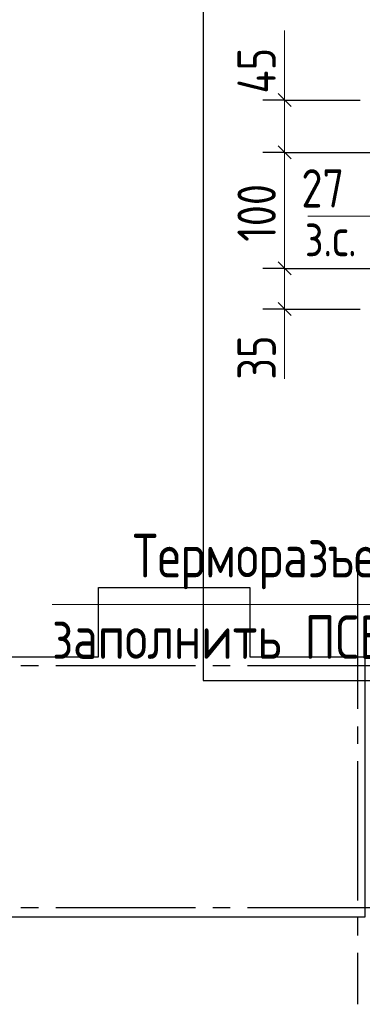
# Model space of a CAD drawing. Header units: millimetres. Extents: x 0 to 26306, y 0 to 29700.
# Tile 3 of 14: x 8954 to 10919, y 7100 to 12753. Entities that reach past the tile are written whole.
import ezdxf

# ---------------------------------------------------------------- set-up
doc = ezdxf.new("R2010")
doc.units = ezdxf.units.MM
doc.linetypes.add('______5', pattern=[1100, 800, -100, 100, -100])
for name, color, linetype, lineweight in [('Standard', 7, 'Continuous', 25), ('Оси', 40, '______5', 18), ('Позиционная метка линия выноска', 7, 'Continuous', 13), ('Примечания', 7, 'Continuous', 25), ('Размерная выноска', 7, 'Continuous', 13)]:
    doc.layers.add(name, color=color, linetype=linetype, lineweight=lineweight)
doc.styles.add('GOST 2.304-81', font='txt')

msp = doc.modelspace()

# ---------------------------------------------------------------- linework, layer by layer
at = {"layer": 'Standard', "color": 7, "linetype": 'Continuous', "lineweight": 25, "transparency": 33554687}
for p, q in [((10435.5, 12329.2), (10510.5, 12254.2)), ((10435.5, 12029.2), (10510.5, 11954.2)), ((10435.5, 11362.5), (10510.5, 11287.5)), ((10435.5, 11129.2), (10510.5, 11054.2))]:
    msp.add_line(p, q, dxfattribs=at)
at = {"layer": 'Standard', "color": 7, "linetype": 'Continuous', "lineweight": 13, "transparency": 33554687}
for p, q in [((10473, 12291.7), (10473, 12366.7)), ((10473, 11991.7), (10473, 11325)), ((10473, 11325), (10473, 11091.7)), ((10473, 11091.7), (10473, 11016.7))]:
    msp.add_line(p, q, dxfattribs=at)
at = {"layer": 'Standard', "color": 251, "linetype": 'Continuous', "lineweight": -3, "true_color": 0x656565, "transparency": 33554687}
for p, q in [((10473, 12291.7), (10348, 12291.7)), ((10473, 12291.7), (10598, 12291.7)), ((10473, 12291.7), (10906.3, 12291.7)), ((10473, 11991.7), (10348, 11991.7)), ((10473, 11991.7), (10598, 11991.7)), ((10473, 11991.7), (11206.3, 11991.7)), ((10473, 11325), (10348, 11325)), ((10473, 11325), (10598, 11325)), ((10473, 11325), (11206.3, 11325)), ((10473, 11091.7), (10348, 11091.7)), ((10473, 11091.7), (10598, 11091.7)), ((10473, 11091.7), (10906.3, 11091.7))]:
    msp.add_line(p, q, dxfattribs=at)
at = {"layer": 'Standard', "color": 254, "linetype": 'Continuous', "lineweight": 25, "true_color": 0xc4c4ff, "transparency": 33554687}
msp.add_lwpolyline([(10006.3, 8958.3), (18339.6, 8958.3), (18339.6, 13291.7), (10006.3, 13291.7), (10006.3, 8958.3)], dxfattribs=at)
at = {"layer": 'Standard', "color": 7, "linetype": 'Continuous', "lineweight": 13, "transparency": 33554687}
msp.add_lwpolyline([(10473, 12291.7), (10473, 12283.7), (10473, 12283.7), (10473, 11991.7)], dxfattribs=at)
at = {"layer": 'Standard', "color": 7, "linetype": 'Continuous', "lineweight": 25, "transparency": 33554687}
msp.add_lwpolyline([(6673, 7600), (6673, 9063), (6693, 9063), (6693, 9078), (6673, 9078), (6673, 9096), (7301, 9096), (7301, 9493), (8169, 9493), (8169, 9096), (8787, 9096), (9405, 9096), (9405, 9493), (10273, 9493), (10273, 9096), (10934, 9096), (10934, 7600), (8787, 7600), (6673, 7600)], dxfattribs=at)
at = {"layer": 'Оси', "color": 8, "linetype": '______5', "lineweight": -3, "transparency": 33554687}
for p, q in [((10891, 9596), (10891, 7100)), ((11061.3, 9043), (3600, 9043)), ((11061.3, 9043), (3600, 9043)), ((11061.3, 7653), (3600, 7653))]:
    msp.add_line(p, q, dxfattribs=at)
at = {"layer": 'Позиционная метка линия выноска', "color": 7, "linetype": 'Continuous', "lineweight": 13, "transparency": 33554687}
msp.add_lwpolyline([(9139.6, 9395), (12970.9, 9395), (12970.9, 11091.7)], dxfattribs=at)
at = {"layer": 'Размерная выноска', "color": 7, "linetype": 'Continuous', "lineweight": 13, "transparency": 33554687}
for p, q in [((10473, 12291.7), (10473, 12691.7)), ((11006.3, 11625), (10606.3, 11625)), ((10473, 11091.7), (10473, 10691.7))]:
    msp.add_line(p, q, dxfattribs=at)

# ---------------------------------------------------------------- texts
at = {"layer": 'Standard', "color": 7, "linetype": 'Continuous', "lineweight": 25, "transparency": 33554687, "char_height": 220, "attachment_point": 7, "rotation": 90, "style": 'GOST 2.304-81'}
for s, insert, width in [('45', (10422.9, 12329.2), 375.729), ('100', (10422.9, 11478.5), 485.092), ('35', (10423, 10686.3), 360.165)]:
    msp.add_mtext(s, dxfattribs=dict(at, insert=insert, width=width))
at = {"layer": 'Standard', "color": 7, "linetype": 'Continuous', "lineweight": 25, "transparency": 33554687, "char_height": 220, "attachment_point": 7, "style": 'GOST 2.304-81'}
for s, insert, width in [('27', (10569.4, 11675), 391.311), ('з.с.', (10589.5, 11394.8), 446.06)]:
    msp.add_mtext(s, dxfattribs=dict(at, insert=insert, width=width))
at = {"layer": 'Примечания', "color": 7, "linetype": 'Continuous', "lineweight": 25, "transparency": 33554687, "char_height": 250, "attachment_point": 7, "style": 'GOST 2.304-81'}
for s, insert, width in [('Терморазъем', (9602.1, 9483.3), 1768.073), ('заполнить\\~ПСБ-С\\~35', (9139.6, 9083.3), 2692.065)]:
    msp.add_mtext(s, dxfattribs=dict(at, insert=insert, width=width))

doc.saveas('drawing.dxf')
